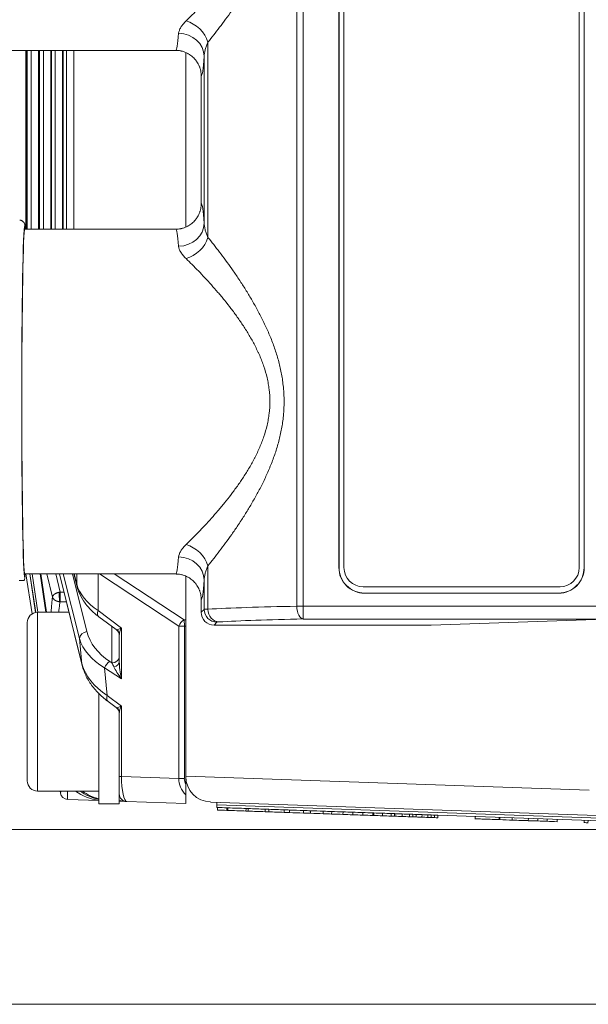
# Model space of a CAD drawing. Header units: millimetres. Extents: x 4 to 836, y 3 to 589.
# Tile 66 of 93: x 471 to 493, y 428 to 467. Entities that reach past the tile are written whole.
import ezdxf

# ---------------------------------------------------------------- set-up
doc = ezdxf.new("R2010")
doc.units = ezdxf.units.MM
doc.layers.add('1', color=7, linetype='Continuous', true_color=0xffffff)
doc.styles.add('ideas_simplex', font='simplex.shx')
doc.dimstyles.get("Standard").update_dxf_attribs({"dimtxt": 0.18, "dimasz": 0.18, "dimexe": 0.18, "dimexo": 0.0625, "dimgap": 0.09, "dimtad": 0, "dimtih": 1, "dimtoh": 1, "dimdec": 4, "dimzin": 0, "dimdsep": 46, "dimtxsty": 'Standard', "dimcen": 0.09, "dimadec": 0, "dimazin": 0, "dimtfac": 1, "dimtdec": 4, "dimtofl": 0, "dimtmove": 0, "dimatfit": 3, "dimfxl": 1, "dimtolj": 1, "dimtzin": 0, "dimarcsym": 0})

# ---------------------------------------------------------------- blocks, each defined once
blk = doc.blocks.new('_U2')
at = {"layer": '1', "color": 152, "lineweight": 13}
for p, q in [((507.108102, 489.161092), (439.083077, 489.161092)), ((507.108102, 435.161092), (439.083077, 435.161092))]:
    blk.add_line(p, q, dxfattribs=at)
at = {"layer": '1', "color": 27, "lineweight": 13}
blk.add_line((441.083077, 489.161092), (441.083077, 435.161092), dxfattribs=at)
at = {"layer": '1', "color": 87, "lineweight": 25}
for p, q in [((439.583077, 470.748592), (433.958077, 470.748592)), ((433.958077, 470.748592), (433.958077, 469.248592)), ((439.583077, 469.248592), (439.583077, 470.748592)), ((433.958077, 455.073592), (433.958077, 453.573592)), ((439.583077, 453.573592), (439.583077, 455.073592)), ((433.958077, 453.573592), (439.583077, 453.573592))]:
    blk.add_line(p, q, dxfattribs=at)
at = {"layer": '1', "color": 27, "lineweight": 18}
for points in [[(441.083077, 489.161092), (441.612058, 486.161094), (440.554096, 486.16109)], [(441.083077, 435.161092), (440.554096, 438.16109), (441.612058, 438.161094)]]:
    blk.add_solid(points, dxfattribs=at)
at = {"layer": '1', "color": 87, "linetype": 'Continuous', "lineweight": 25, "char_height": 3, "attachment_point": 7, "rotation": 90, "line_spacing_factor": 1.204819, "style": 'ideas_simplex'}
for s, insert in [('\\W1.1692;2.126', (439.429577, 455.021092)), ('\\W1.0362;54', (432.117077, 459.476092))]:
    blk.add_mtext(s, dxfattribs=dict(at, insert=insert))

msp = doc.modelspace()

# ---------------------------------------------------------------- linework, layer by layer
at = {"layer": '1', "color": 27, "linetype": 'Continuous', "lineweight": 13}
for p, q in [((481.65, 443.899), (481.65, 480.423)), ((481.903, 480.423), (481.903, 443.899)), ((478.173, 465.985), (478.173, 458.337)), ((471.048, 465.661), (471.048, 458.661)), ((471.097, 465.661), (471.097, 458.661)), ((471.259, 458.661), (471.259, 465.661)), ((471.544, 465.661), (471.544, 458.661)), ((471.587, 465.661), (471.587, 458.661)), ((471.738, 458.661), (471.738, 465.661)), ((472.023, 465.661), (472.023, 458.661)), ((472.06, 465.661), (472.06, 458.661)), ((472.2, 458.661), (472.2, 465.661)), ((472.485, 465.661), (472.485, 458.661)), ((472.516, 465.661), (472.516, 458.661)), ((472.643, 458.661), (472.643, 465.661)), ((472.928, 465.661), (472.928, 458.661)), ((478.028, 458.894), (478.028, 465.428)), ((471.012, 458.811), (471.008, 458.809)), ((478.173, 445.485), (478.173, 443.785)), ((471.008, 445.014), (471.012, 445.011)), ((471.209, 445.161), (471.436, 443.654)), ((471.522, 443.661), (471.294, 445.161)), ((471.607, 445.161), (471.835, 443.661)), ((471.634, 445.161), (471.859, 443.661)), ((472.094, 444.26), (471.866, 445.161)), ((472.221, 445.161), (472.4, 444.452)), ((472.369, 445.161), (473.247, 441.637)), ((473.153, 442.637), (472.515, 445.161)), ((472.87, 445.161), (473.439, 442.907)), ((472.943, 445.161), (473.041, 444.768)), ((473.041, 444.768), (473.041, 445.161)), ((473.875, 445.161), (473.875, 443.727)), ((477.038, 443.12), (473.934, 445.161)), ((474.509, 445.161), (477.24, 443.365)), ((478.028, 443.777), (478.028, 444.928)), ((472.539, 444.456), (472.4, 444.452)), ((484.296, 444.416), (484.296, 444.409)), ((491.894, 444.416), (491.894, 444.409)), ((472.4, 444.074), (472.636, 444.067)), ((473.875, 443.727), (474.796, 443.043)), ((477.912, 443.661), (478.028, 443.777)), ((481.903, 443.899), (481.65, 443.899)), ((481.903, 443.899), (494.194, 443.899)), ((481.903, 443.399), (481.903, 443.899)), ((477.24, 443.365), (477.308, 443.368)), ((477.24, 443.365), (477.251, 443.12)), ((493.713, 443.399), (481.903, 443.399)), ((474.419, 441.68), (474.419, 443.107)), ((474.796, 443.043), (474.796, 441.054)), ((477.038, 443.12), (477.251, 443.12)), ((477.038, 437.156), (477.038, 443.12)), ((477.308, 443.122), (477.251, 443.12)), ((477.251, 443.12), (477.251, 437.156)), ((478.527, 443.277), (478.411, 443.161)), ((473.247, 441.637), (473.153, 442.637)), ((474.796, 441.054), (474.133, 441.49)), ((474.133, 441.49), (474.235, 440.408)), ((474.334, 441.736), (474.419, 441.68)), ((474.235, 440.408), (474.796, 439.991)), ((474.796, 439.991), (474.796, 437.234)), ((474.708, 437.234), (474.796, 437.234)), ((474.796, 437.234), (477.038, 437.156)), ((477.038, 437.156), (477.251, 437.156))]:
    msp.add_line(p, q, dxfattribs=at)
at = {"layer": '1', "color": 27, "linetype": 'Continuous', "lineweight": 18}
for p, q in [((483.293, 478.911), (483.293, 445.411)), ((483.3, 478.911), (483.3, 445.411)), ((492.887, 445.409), (492.887, 478.914)), ((492.894, 445.409), (492.894, 478.914)), ((468.362, 465.661), (476.911, 465.661)), ((471.092, 465.661), (471.092, 458.661)), ((471.583, 465.661), (471.583, 458.661)), ((472.056, 465.661), (472.056, 458.661)), ((472.512, 465.661), (472.512, 458.661)), ((477.912, 459.661), (477.912, 464.661)), ((471.012, 458.811), (471.012, 458.661)), ((476.911, 458.661), (471.012, 458.661)), ((471.012, 445.161), (476.911, 445.161)), ((471.012, 445.161), (471.012, 445.011)), ((471.293, 443.598), (471.045, 445.161)), ((471.207, 445.161), (471.433, 443.654)), ((471.631, 445.161), (471.857, 443.661)), ((472.363, 445.161), (473.253, 441.589)), ((472.93, 445.161), (473.046, 444.695)), ((477.912, 443.661), (477.912, 444.161)), ((484.296, 444.416), (491.894, 444.416)), ((484.296, 444.409), (491.894, 444.409)), ((473.908, 443.487), (474.587, 442.982)), ((486.906, 443.161), (493.713, 443.399)), ((486.906, 443.161), (478.411, 443.161)), ((474.708, 441.719), (474.708, 442.787)), ((474.268, 440.167), (474.587, 439.93)), ((474.708, 437.234), (474.708, 439.735)), ((474.708, 436.551), (474.708, 437.234)), ((477.308, 437.234), (477.308, 436.919)), ((472.404, 436.584), (472.391, 436.661)), ((477.308, 436.517), (477.308, 436.17)), ((473.908, 436.289), (472.689, 436.332)), ((474.998, 436.251), (474.708, 436.261)), ((477.308, 436.17), (474.998, 436.251))]:
    msp.add_line(p, q, dxfattribs=at)
at = {"layer": '1', "color": 18, "linetype": 'Continuous', "lineweight": 18}
for p, q in [((483.494, 478.911), (483.494, 445.411)), ((492.694, 445.411), (492.694, 478.911)), ((484.244, 444.661), (491.944, 444.661)), ((478.523, 436.126), (478.527, 436.226)), ((478.523, 436.126), (494.014, 435.585))]:
    msp.add_line(p, q, dxfattribs=at)
at = {"layer": '1', "color": 252, "linetype": 'Continuous', "lineweight": 18}
for p, q in [((477.308, 465.563), (477.308, 458.759)), ((477.308, 445.064), (477.308, 437.244)), ((477.308, 437.234), (477.308, 437.244)), ((493.759, 435.694), (478.273, 436.234))]:
    msp.add_line(p, q, dxfattribs=at)
at = {"layer": '1', "color": 9, "linetype": 'Continuous', "lineweight": 18}
for p, q in [((472.737, 443.661), (471.508, 443.661)), ((471.108, 443.261), (471.108, 438.974)), ((473.908, 440.161), (473.908, 440.488)), ((473.908, 436.161), (473.908, 440.161)), ((471.108, 438.974), (471.108, 437.061)), ((471.508, 436.661), (473.908, 436.661)), ((474.708, 436.161), (474.708, 436.551)), ((473.908, 436.161), (474.708, 436.161))]:
    msp.add_line(p, q, dxfattribs=at)
at = {"layer": '1', "color": 9, "linetype": 'Continuous', "lineweight": 13}
for p, q in [((471.508, 438.82), (471.508, 443.661)), ((471.508, 436.661), (471.508, 438.82))]:
    msp.add_line(p, q, dxfattribs=at)
at = {"layer": '1', "color": 252, "linetype": 'Continuous', "lineweight": 13}
msp.add_line((477.308, 437.244), (493.087, 436.693), dxfattribs=at)
at = {"layer": '1', "color": 7, "linetype": 'Continuous', "lineweight": 18}
for p, q in [((478.52, 436.125), (478.516, 436.025)), ((478.516, 436.025), (495.832, 435.42)), ((478.52, 436.125), (495.835, 435.52))]:
    msp.add_line(p, q, dxfattribs=at)
at = {"layer": '1', "color": 163, "linetype": 'Continuous', "lineweight": 18}
for p, q in [((478.55, 436.019), (478.547, 435.919)), ((478.918, 436.006), (478.915, 435.906)), ((478.953, 436.005), (478.949, 435.905)), ((479.665, 435.98), (479.661, 435.88)), ((479.752, 435.977), (479.749, 435.877)), ((480.411, 435.954), (480.407, 435.854)), ((480.552, 435.949), (480.549, 435.849)), ((481.157, 435.928), (481.154, 435.828)), ((481.364, 435.921), (481.361, 435.821)), ((481.915, 435.902), (481.912, 435.802)), ((482.189, 435.892), (482.186, 435.792)), ((482.687, 435.875), (482.684, 435.775)), ((483.015, 435.863), (483.011, 435.763)), ((483.459, 435.848), (483.456, 435.748)), ((483.84, 435.835), (483.836, 435.735)), ((484.232, 435.821), (484.228, 435.721)), ((484.623, 435.807), (484.62, 435.707)), ((484.665, 435.806), (484.662, 435.706)), ((485.004, 435.794), (485, 435.694)), ((485.342, 435.782), (485.339, 435.682)), ((485.47, 435.778), (485.466, 435.678)), ((485.49, 435.777), (485.487, 435.677)), ((485.776, 435.767), (485.772, 435.667)), ((486.061, 435.757), (486.057, 435.657)), ((486.189, 435.752), (486.186, 435.653)), ((486.316, 435.748), (486.312, 435.648)), ((486.548, 435.74), (486.544, 435.64)), ((486.78, 435.732), (486.776, 435.632)), ((486.908, 435.727), (486.904, 435.627)), ((487.036, 435.723), (487.032, 435.623)), ((487.164, 435.718), (487.16, 435.619))]:
    msp.add_line(p, q, dxfattribs=at)
at = {"layer": '1', "color": 5, "linetype": 'Continuous', "lineweight": 18}
for p, q in [((488.627, 435.672), (488.623, 435.564)), ((489.563, 435.639), (489.559, 435.531)), ((490.068, 435.526), (490.071, 435.622)), ((490.708, 435.599), (490.704, 435.491)), ((491.072, 435.491), (491.075, 435.586)), ((491.441, 435.478), (491.444, 435.574)), ((491.659, 435.458), (491.66, 435.471)), ((491.835, 435.56), (491.832, 435.452)), ((492.888, 435.523), (492.885, 435.415)), ((493.039, 435.41), (493.043, 435.518))]:
    msp.add_line(p, q, dxfattribs=at)
at = {"layer": '1', "color": 5, "linetype": 'Continuous', "lineweight": 13}
msp.add_line((489.593, 435.543), (489.596, 435.638), dxfattribs=at)
at = {"layer": '1', "color": 251, "linetype": 'Continuous', "lineweight": 18}
msp.add_line((450.562, 428.314), (584.958, 428.314), dxfattribs=at)
at = {"layer": '1', "color": 27, "linetype": 'Continuous', "lineweight": 18}
for centre, radius, start, end in [((484.296, 445.411), 1.001, 179.993, 270), ((484.296, 445.411), 0.994, 179.979, 270), ((491.894, 445.408), 0.992, 270, 0.0281), ((491.894, 445.408), 0.999, 270, 0.0279), ((474.408, 442.741), 0.3, 0, 54.4785), ((474.408, 439.689), 0.3, 0, 54.0704), ((472.7, 436.631), 0.3, 189, 268), ((475.008, 436.551), 0.3, 180, 268)]:
    msp.add_arc(centre, radius, start, end, dxfattribs=at)
at = {"layer": '1', "color": 18, "linetype": 'Continuous', "lineweight": 18}
for centre, start, end in [((484.244, 445.411), 180, 270), ((491.944, 445.411), 270, 0)]:
    msp.add_arc(centre, 0.75, start, end, dxfattribs=at)
at = {"layer": '1', "color": 9, "linetype": 'Continuous', "lineweight": 18}
for centre, start, end in [((471.508, 443.261), 90, 180), ((471.508, 437.061), 180, 270)]:
    msp.add_arc(centre, 0.4, start, end, dxfattribs=at)
at = {"layer": '1', "color": 252, "linetype": 'Continuous', "lineweight": 18}
msp.add_arc((478.308, 437.234), 1, 180, 268, dxfattribs=at)
at = {"layer": '1', "color": 27, "linetype": 'Continuous', "lineweight": 13}
for centre, major_axis, ratio, start_param, end_param in [((477.319, 465.985), (-0.742, 0.671), 0.740007, 4.02652, 5.302082), ((476.911, 472.411), (0, -6.75), 0.040094, 0, 0.448581), ((477.028, 465.428), (0.997, -0.072), 0.900618, 0.080387, 1.636047), ((477.91, 472.411), (0, -7.75), 0.034921, 0.004503, 0.448581), ((477.91, 451.911), (0, -7.75), 0.034921, 2.693011, 3.137089), ((477.028, 458.894), (-0.997, -0.072), 0.900618, 1.505546, 3.061206), ((476.911, 451.911), (0, -6.75), 0.040094, 2.693011, 3.141593), ((477.319, 458.337), (-0.742, -0.671), 0.740007, 0.981103, 2.256665), ((477.319, 445.485), (-0.742, 0.671), 0.740007, 4.02652, 5.302082), ((476.911, 451.911), (0, -6.75), 0.040094, 0, 0.448581), ((477.028, 444.928), (0.997, -0.072), 0.900618, 0.080387, 1.636047), ((477.91, 451.911), (0, -7.75), 0.034921, 0.004503, 0.448581), ((475.996, 444.983), (2.998, -0.19), 0.628654, 3.356049, 3.966914), ((472.681, 440.15), (0.389, -4.61), 0.116516, 3.60195, 3.836804), ((474.087, 443.727), (0.179, 0.241), 0.626002, 2.006069, 3.14157), ((479.027, 443.776), (1, 0), 0.01746, 2.594152, 3.106686), ((478.527, 443.777), (0.354, -0.354), 0.998783, 3.9276, 5.497178), ((486.712, 443.613), (10, 0), 0.033175, 2.101507, 2.594152), ((478.6, 443.785), (0.029, -0.499), 0.85348, 4.663536, 6.216166), ((481.903, 443.899), (-0.01, 0.5), 0.506068, 1.560425, 3.101118), ((477.251, 443.12), (-0.165, -0.251), 0.641183, 3.985107, 5.111399), ((486.712, 443.113), (9.5, 0), 0.034921, 2.101507, 2.594152), ((474.408, 443.489), (0.215, -0.517), 0.179539, 5.991241, 6.341384), ((475.008, 443.043), (0.388, 0.083), 0.13042, 2.120449, 2.905848), ((474.408, 442.787), (-0.3, 0), 0.919568, 3.141593, 3.890388), ((475.008, 443.043), (0.265, 0.346), 0.403982, 1.870958, 2.656356), ((479.027, 443.277), (0.5, 0), 0.034921, 2.594152, 3.106686), ((473.45, 442.661), (0.291, 0.073), 0.813646, 1.403327, 2.94047), ((476.111, 443.002), (3.007, 0.015), 0.665515, 3.317913, 3.990806), ((476.101, 443.248), (2.708, -0.085), 0.747925, 3.352632, 4.025525), ((474.408, 441.926), (-0.3, 0), 0.819152, 1.605703, 3.141593), ((476.229, 441.758), (3.018, -0.421), 0.653782, 3.412279, 4.085172), ((473.544, 441.661), (-0.291, -0.073), 0.80794, 6.084796, 6.283384), ((474.345, 441.49), (0.165, 0.251), 0.641183, 0.843515, 1.969807), ((474.408, 441.448), (0.206, -0.477), 0.213451, 1.642742, 1.983635), ((474.408, 441.719), (-0.3, 0), 0.669801, 1.864173, 3.141593), ((475.008, 441.054), (0.541, -0.66), 0.194741, 3.768855, 4.554253), ((475.008, 441.054), (0.223, -0.939), 0.214071, 3.87631, 4.661708), ((474.447, 440.408), (-0.179, -0.241), 0.626002, 5.147662, 6.28318), ((474.408, 440.437), (0.215, -0.517), 0.179539, 5.991258, 6.341384), ((475.008, 439.991), (0.388, 0.083), 0.13042, 2.120449, 2.905848), ((474.408, 439.735), (-0.3, 0), 0.919568, 3.141593, 3.890388), ((475.008, 439.991), (0.265, 0.346), 0.403982, 1.870958, 2.656356), ((475.008, 437.251), (0.009, 1), 0.211935, 1.590052, 3.136168), ((478.24, 437.138), (1.202, -0.042), 0.831726, 3.166273, 3.853694), ((478.24, 437.138), (-0.99, 0.035), 0.706891, 0.02468, 0.367353), ((472.7, 436.631), (-0.296, -0.047), 0.49948, 5.783696, 6.283185), ((472.7, 436.631), (0.01, 0.3), 0.060338, 1.473746, 3.141593), ((474.366, 438.274), (1.567, -1.354), 0.94297, 4.818704, 5.167459), ((475.008, 436.551), (0.582, -0.02), 0.515554, 4.188459, 4.712389)]:
    msp.add_ellipse(centre, major_axis=major_axis, ratio=ratio, start_param=start_param, end_param=end_param, dxfattribs=at)
at = {"layer": '1', "color": 27, "linetype": 'Continuous', "lineweight": 18}
for centre, major_axis, ratio, start_param, end_param in [((471.012, 451.911), (0, -6.9), 0.017455, 3.167995, 6.256586), ((471.012, 451.911), (0, -6.75), 0.017455, 3.141593, 6.283185), ((473.337, 444.768), (0.291, 0.073), 0.807933, 2.84247, 3.141605), ((478.412, 443.661), (0.354, 0.354), 0.998783, 2.356803, 3.926382), ((474.16, 438.281), (2, 0), 1, 4.086059, 4.586222), ((474.254, 438.278), (1.463, -1.452), 0.943902, 4.89087, 5.291751)]:
    msp.add_ellipse(centre, major_axis=major_axis, ratio=ratio, start_param=start_param, end_param=end_param, dxfattribs=at)
at = {"layer": '1', "color": 27, "linetype": 'Continuous', "lineweight": 13}
for points, knots in [([(478.173, 478.837), (478.322, 478.656), (478.475, 478.463), (478.787, 478.054), (478.945, 477.838), (479.185, 477.496), (479.265, 477.38), (479.365, 477.23), (479.406, 477.17), (479.486, 477.048), (479.545, 476.955), (479.663, 476.769), (479.741, 476.642), (479.895, 476.385), (479.97, 476.253), (480.118, 475.986), (480.191, 475.85), (480.331, 475.573), (480.4, 475.432), (480.531, 475.143), (480.594, 474.996), (480.683, 474.769), (480.712, 474.693), (480.768, 474.538), (480.795, 474.461), (480.872, 474.226), (480.918, 474.068), (481, 473.747), (481.035, 473.585), (481.078, 473.337), (481.091, 473.254), (481.107, 473.129), (481.112, 473.087), (481.122, 473.003), (481.143, 472.792), (481.16, 472.414), (481.145, 472.078), (481.127, 471.868), (481.122, 471.826), (481.113, 471.742), (481.108, 471.7), (481.092, 471.575), (481.079, 471.491), (481.036, 471.244), (481.001, 471.082), (480.92, 470.762), (480.828, 470.447), (480.717, 470.141), (480.643, 469.952), (480.628, 469.914), (480.597, 469.839), (480.582, 469.801), (480.534, 469.69), (480.502, 469.616), (480.403, 469.398), (480.335, 469.256), (480.193, 468.977), (480.121, 468.84), (479.972, 468.572), (479.896, 468.44), (479.743, 468.182), (479.664, 468.055), (479.546, 467.868), (479.486, 467.776), (479.426, 467.684), (479.386, 467.624), (479.366, 467.594), (479.266, 467.444), (479.186, 467.327), (478.946, 466.985), (478.787, 466.769), (478.475, 466.359), (478.322, 466.166), (478.173, 465.985)], [0, 0, 0, 0, 0.0625, 0.0625, 0.125, 0.125, 0.15625, 0.15625, 0.164062, 0.171875, 0.1875, 0.1875, 0.21875, 0.21875, 0.25, 0.25, 0.28125, 0.28125, 0.3125, 0.3125, 0.34375, 0.34375, 0.359375, 0.359375, 0.375, 0.375, 0.40625, 0.40625, 0.4375, 0.4375, 0.453125, 0.453125, 0.460937, 0.460937, 0.46875, 0.5, 0.53125, 0.53125, 0.539062, 0.539062, 0.546875, 0.546875, 0.5625, 0.5625, 0.59375, 0.59375, 0.625, 0.65625, 0.65625, 0.664062, 0.664062, 0.671875, 0.671875, 0.6875, 0.6875, 0.71875, 0.71875, 0.75, 0.75, 0.78125, 0.78125, 0.8125, 0.8125, 0.828125, 0.835937, 0.835937, 0.84375, 0.84375, 0.875, 0.875, 0.9375, 0.9375, 1, 1, 1, 1]), ([(477.319, 466.814), (477.476, 466.966), (477.638, 467.127), (477.969, 467.47), (478.138, 467.651), (478.393, 467.937), (478.479, 468.035), (478.608, 468.187), (478.651, 468.238), (478.737, 468.341), (478.779, 468.393), (478.907, 468.551), (478.992, 468.659), (479.16, 468.878), (479.242, 468.99), (479.406, 469.219), (479.486, 469.336), (479.643, 469.576), (479.719, 469.699), (479.831, 469.889), (479.867, 469.952), (479.921, 470.05), (479.939, 470.082), (479.974, 470.148), (479.991, 470.181), (480.077, 470.348), (480.141, 470.484), (480.26, 470.76), (480.315, 470.901), (480.411, 471.188), (480.453, 471.335), (480.506, 471.561), (480.521, 471.637), (480.542, 471.753), (480.548, 471.792), (480.559, 471.869), (480.564, 471.908), (480.587, 472.102), (480.605, 472.413), (480.587, 472.724), (480.564, 472.919), (480.559, 472.957), (480.547, 473.035), (480.528, 473.151), (480.505, 473.265), (480.452, 473.491), (480.41, 473.639), (480.312, 473.928), (480.257, 474.07), (480.182, 474.244), (480.167, 474.279), (480.135, 474.348), (480.119, 474.382), (480.071, 474.484), (480.037, 474.552), (479.935, 474.75), (479.863, 474.878), (479.716, 475.129), (479.639, 475.251), (479.483, 475.49), (479.403, 475.606), (479.241, 475.835), (479.158, 475.946), (478.991, 476.165), (478.906, 476.272), (478.778, 476.43), (478.736, 476.482), (478.65, 476.586), (478.607, 476.637), (478.478, 476.788), (478.393, 476.886), (478.137, 477.172), (477.969, 477.353), (477.638, 477.695), (477.476, 477.857), (477.319, 478.008)], [0, 0, 0, 0, 0.0625, 0.0625, 0.125, 0.125, 0.15625, 0.15625, 0.171875, 0.171875, 0.1875, 0.1875, 0.21875, 0.21875, 0.25, 0.25, 0.28125, 0.28125, 0.3125, 0.3125, 0.328125, 0.328125, 0.335938, 0.335938, 0.34375, 0.34375, 0.375, 0.375, 0.40625, 0.40625, 0.4375, 0.4375, 0.453125, 0.453125, 0.460938, 0.460938, 0.46875, 0.46875, 0.5, 0.53125, 0.53125, 0.539063, 0.539063, 0.546875, 0.5625, 0.5625, 0.59375, 0.59375, 0.625, 0.625, 0.632813, 0.632813, 0.640625, 0.640625, 0.65625, 0.65625, 0.6875, 0.6875, 0.71875, 0.71875, 0.75, 0.75, 0.78125, 0.78125, 0.8125, 0.8125, 0.828125, 0.828125, 0.84375, 0.84375, 0.875, 0.875, 0.9375, 0.9375, 1, 1, 1, 1]), ([(477.319, 466.814), (477.276, 466.772), (477.237, 466.73), (477.194, 466.678), (477.185, 466.667), (477.169, 466.647), (477.146, 466.615), (477.126, 466.585), (477.089, 466.523), (477.069, 466.483), (477.041, 466.405), (477.031, 466.366), (477.028, 466.329)], [0, 0, 0, 0, 0.25, 0.25, 0.3125, 0.3125, 0.375, 0.5, 0.5, 0.75, 0.75, 1, 1, 1, 1]), ([(478.173, 465.985), (478.152, 465.937), (478.132, 465.889), (478.107, 465.818), (478.099, 465.794), (478.084, 465.747), (478.077, 465.724), (478.059, 465.654), (478.049, 465.607), (478.034, 465.517), (478.029, 465.472), (478.028, 465.428)], [0, 0, 0, 0, 0.25, 0.25, 0.375, 0.375, 0.5, 0.5, 0.75, 0.75, 1, 1, 1, 1]), ([(478.173, 458.337), (478.152, 458.385), (478.113, 458.48), (478.083, 458.575), (478.065, 458.645), (478.059, 458.668), (478.049, 458.714), (478.045, 458.737), (478.034, 458.806), (478.029, 458.85), (478.028, 458.894)], [0, 0, 0, 0, 0.25, 0.5, 0.5, 0.625, 0.625, 0.75, 0.75, 1, 1, 1, 1]), ([(477.319, 457.508), (477.276, 457.55), (477.237, 457.591), (477.169, 457.674), (477.139, 457.716), (477.108, 457.767), (477.102, 457.778), (477.091, 457.798), (477.085, 457.808), (477.071, 457.838), (477.062, 457.858), (477.04, 457.917), (477.031, 457.956), (477.028, 457.993)], [0, 0, 0, 0, 0.25, 0.25, 0.5, 0.5, 0.5625, 0.5625, 0.625, 0.625, 0.75, 0.75, 1, 1, 1, 1]), ([(478.173, 458.337), (478.322, 458.156), (478.475, 457.963), (478.787, 457.554), (478.945, 457.338), (479.185, 456.996), (479.265, 456.88), (479.365, 456.73), (479.406, 456.67), (479.486, 456.548), (479.545, 456.455), (479.663, 456.269), (479.741, 456.142), (479.895, 455.885), (479.97, 455.753), (480.118, 455.486), (480.191, 455.35), (480.331, 455.073), (480.4, 454.932), (480.531, 454.643), (480.594, 454.496), (480.683, 454.269), (480.712, 454.193), (480.768, 454.038), (480.795, 453.961), (480.872, 453.726), (480.918, 453.568), (481, 453.247), (481.035, 453.085), (481.078, 452.837), (481.091, 452.754), (481.107, 452.629), (481.112, 452.587), (481.122, 452.503), (481.143, 452.292), (481.16, 451.914), (481.145, 451.578), (481.127, 451.368), (481.122, 451.326), (481.113, 451.242), (481.108, 451.2), (481.092, 451.075), (481.079, 450.991), (481.036, 450.744), (481.001, 450.582), (480.92, 450.262), (480.828, 449.947), (480.717, 449.641), (480.643, 449.452), (480.628, 449.414), (480.597, 449.339), (480.582, 449.301), (480.534, 449.19), (480.502, 449.116), (480.403, 448.898), (480.335, 448.756), (480.193, 448.477), (480.121, 448.34), (479.972, 448.072), (479.896, 447.94), (479.743, 447.682), (479.664, 447.555), (479.546, 447.368), (479.486, 447.276), (479.426, 447.184), (479.386, 447.124), (479.366, 447.094), (479.266, 446.944), (479.186, 446.827), (478.946, 446.485), (478.787, 446.269), (478.475, 445.859), (478.322, 445.666), (478.173, 445.485)], [0, 0, 0, 0, 0.0625, 0.0625, 0.125, 0.125, 0.15625, 0.15625, 0.164062, 0.171875, 0.1875, 0.1875, 0.21875, 0.21875, 0.25, 0.25, 0.28125, 0.28125, 0.3125, 0.3125, 0.34375, 0.34375, 0.359375, 0.359375, 0.375, 0.375, 0.40625, 0.40625, 0.4375, 0.4375, 0.453125, 0.453125, 0.460937, 0.460937, 0.46875, 0.5, 0.53125, 0.53125, 0.539062, 0.539062, 0.546875, 0.546875, 0.5625, 0.5625, 0.59375, 0.59375, 0.625, 0.65625, 0.65625, 0.664063, 0.664063, 0.671875, 0.671875, 0.6875, 0.6875, 0.71875, 0.71875, 0.75, 0.75, 0.78125, 0.78125, 0.8125, 0.8125, 0.828125, 0.835938, 0.835938, 0.84375, 0.84375, 0.875, 0.875, 0.9375, 0.9375, 1, 1, 1, 1]), ([(477.319, 446.314), (477.476, 446.466), (477.638, 446.627), (477.969, 446.97), (478.138, 447.151), (478.393, 447.437), (478.479, 447.535), (478.608, 447.687), (478.651, 447.738), (478.737, 447.841), (478.779, 447.893), (478.907, 448.051), (478.992, 448.159), (479.16, 448.378), (479.242, 448.49), (479.406, 448.719), (479.486, 448.836), (479.643, 449.076), (479.719, 449.199), (479.831, 449.389), (479.867, 449.452), (479.921, 449.55), (479.939, 449.582), (479.974, 449.648), (479.991, 449.681), (480.077, 449.848), (480.141, 449.984), (480.26, 450.26), (480.315, 450.401), (480.411, 450.688), (480.453, 450.835), (480.506, 451.061), (480.521, 451.137), (480.542, 451.253), (480.548, 451.292), (480.559, 451.369), (480.564, 451.408), (480.587, 451.602), (480.605, 451.913), (480.587, 452.224), (480.564, 452.419), (480.559, 452.457), (480.547, 452.535), (480.528, 452.651), (480.505, 452.765), (480.452, 452.991), (480.41, 453.139), (480.312, 453.428), (480.257, 453.57), (480.182, 453.744), (480.167, 453.779), (480.135, 453.848), (480.119, 453.882), (480.071, 453.984), (480.037, 454.052), (479.935, 454.25), (479.863, 454.378), (479.716, 454.629), (479.639, 454.751), (479.483, 454.99), (479.403, 455.106), (479.241, 455.335), (479.158, 455.446), (478.991, 455.665), (478.906, 455.772), (478.778, 455.93), (478.736, 455.982), (478.65, 456.086), (478.607, 456.137), (478.478, 456.288), (478.393, 456.386), (478.137, 456.672), (477.969, 456.853), (477.638, 457.195), (477.476, 457.357), (477.319, 457.508)], [0, 0, 0, 0, 0.0625, 0.0625, 0.125, 0.125, 0.15625, 0.15625, 0.171875, 0.171875, 0.1875, 0.1875, 0.21875, 0.21875, 0.25, 0.25, 0.28125, 0.28125, 0.3125, 0.3125, 0.328125, 0.328125, 0.335937, 0.335937, 0.34375, 0.34375, 0.375, 0.375, 0.40625, 0.40625, 0.4375, 0.4375, 0.453125, 0.453125, 0.460937, 0.460937, 0.46875, 0.46875, 0.5, 0.53125, 0.53125, 0.539062, 0.539062, 0.546875, 0.5625, 0.5625, 0.59375, 0.59375, 0.625, 0.625, 0.632812, 0.632812, 0.640625, 0.640625, 0.65625, 0.65625, 0.6875, 0.6875, 0.71875, 0.71875, 0.75, 0.75, 0.78125, 0.78125, 0.8125, 0.8125, 0.828125, 0.828125, 0.84375, 0.84375, 0.875, 0.875, 0.9375, 0.9375, 1, 1, 1, 1]), ([(477.319, 446.314), (477.276, 446.272), (477.237, 446.23), (477.194, 446.178), (477.185, 446.167), (477.169, 446.147), (477.146, 446.115), (477.126, 446.085), (477.089, 446.023), (477.069, 445.983), (477.041, 445.905), (477.031, 445.866), (477.028, 445.829)], [0, 0, 0, 0, 0.25, 0.25, 0.3125, 0.3125, 0.375, 0.5, 0.5, 0.75, 0.75, 1, 1, 1, 1]), ([(478.173, 445.485), (478.152, 445.437), (478.132, 445.389), (478.107, 445.318), (478.099, 445.294), (478.084, 445.247), (478.077, 445.224), (478.059, 445.154), (478.049, 445.107), (478.034, 445.017), (478.029, 444.972), (478.028, 444.928)], [0, 0, 0, 0, 0.25, 0.25, 0.375, 0.375, 0.5, 0.5, 0.75, 0.75, 1, 1, 1, 1]), ([(472.094, 444.26), (472.094, 444.262), (472.094, 444.265), (472.095, 444.27), (472.097, 444.274), (472.098, 444.279), (472.099, 444.283), (472.101, 444.287), (472.102, 444.291), (472.104, 444.295), (472.106, 444.298), (472.107, 444.301), (472.109, 444.304), (472.111, 444.307), (472.113, 444.31), (472.114, 444.312), (472.116, 444.315), (472.12, 444.321), (472.129, 444.332), (472.142, 444.346), (472.157, 444.359), (472.172, 444.37), (472.185, 444.38), (472.198, 444.388), (472.212, 444.396), (472.226, 444.403), (472.24, 444.41), (472.255, 444.416), (472.27, 444.422), (472.285, 444.427), (472.3, 444.432), (472.316, 444.437), (472.331, 444.441), (472.347, 444.444), (472.357, 444.446), (472.363, 444.447)], [0, 0, 0, 0, 0.022009, 0.043165, 0.063468, 0.082917, 0.101513, 0.119257, 0.136147, 0.152184, 0.167367, 0.181698, 0.195175, 0.2078, 0.219571, 0.23049, 0.240555, 0.249767, 0.318478, 0.383071, 0.443565, 0.499985, 0.54198, 0.583327, 0.624039, 0.664131, 0.703621, 0.742523, 0.780857, 0.81864, 0.855892, 0.892633, 0.928883, 0.964665, 1, 1, 1, 1]), ([(472.39, 444.074), (472.387, 444.074), (472.381, 444.075), (472.373, 444.075), (472.364, 444.076), (472.355, 444.077), (472.347, 444.078), (472.338, 444.079), (472.33, 444.081), (472.321, 444.083), (472.312, 444.084), (472.304, 444.086), (472.295, 444.089), (472.286, 444.091), (472.278, 444.094), (472.27, 444.097), (472.261, 444.1), (472.253, 444.103), (472.245, 444.106), (472.236, 444.11), (472.228, 444.114), (472.221, 444.117), (472.213, 444.122), (472.205, 444.126), (472.198, 444.13), (472.187, 444.137), (472.173, 444.147), (472.156, 444.161), (472.14, 444.177), (472.13, 444.189), (472.123, 444.198), (472.119, 444.204), (472.115, 444.21), (472.11, 444.218), (472.105, 444.227), (472.101, 444.237), (472.097, 444.248), (472.095, 444.256), (472.094, 444.26)], [0, 0, 0, 0, 0.019038, 0.038211, 0.057521, 0.076971, 0.096566, 0.116308, 0.1362, 0.156245, 0.176446, 0.196806, 0.217329, 0.238016, 0.258872, 0.279898, 0.301097, 0.322473, 0.344027, 0.365763, 0.387684, 0.409791, 0.432088, 0.454578, 0.477263, 0.500145, 0.556044, 0.61631, 0.680976, 0.750076, 0.767454, 0.788786, 0.814073, 0.84332, 0.876531, 0.91371, 0.954865, 1, 1, 1, 1]), ([(472.39, 444.074), (472.388, 444.078), (472.386, 444.083), (472.382, 444.093), (472.377, 444.11), (472.372, 444.131), (472.364, 444.177), (472.359, 444.213), (472.354, 444.287), (472.353, 444.325), (472.355, 444.394), (472.358, 444.425), (472.363, 444.447)], [0, 0, 0, 0, 0.0625, 0.0625, 0.125, 0.25, 0.25, 0.5, 0.5, 0.75, 0.75, 1, 1, 1, 1]), ([(472.39, 444.074), (472.382, 444.028), (472.374, 443.979), (472.363, 443.899), (472.36, 443.871), (472.354, 443.814), (472.35, 443.785), (472.345, 443.73), (472.343, 443.705), (472.34, 443.679)], [0, 0, 0, 0, 0.414508, 0.414508, 0.621762, 0.621762, 0.829016, 0.829016, 1, 1, 1, 1])]:
    msp.add_open_spline(points, degree=3, knots=knots, dxfattribs=at)
at = {"layer": '1', "color": 27, "linetype": 'Continuous', "lineweight": 18}
for points, knots in [([(476.911, 465.661), (476.915, 465.661), (476.919, 465.661), (476.927, 465.661), (476.931, 465.661), (476.944, 465.661), (476.968, 465.66), (476.993, 465.658), (477.042, 465.653), (477.075, 465.648), (477.123, 465.639), (477.139, 465.635), (477.171, 465.627), (477.187, 465.622), (477.234, 465.608), (477.295, 465.586), (477.369, 465.551), (477.412, 465.527), (477.44, 465.51), (477.454, 465.501), (477.522, 465.456), (477.572, 465.414), (477.642, 465.345), (477.664, 465.321), (477.695, 465.283), (477.705, 465.27), (477.725, 465.243), (477.734, 465.23), (477.78, 465.162), (477.81, 465.104), (477.842, 465.029), (477.848, 465.013), (477.859, 464.982), (477.864, 464.967), (477.878, 464.92), (477.886, 464.888), (477.905, 464.792), (477.912, 464.727), (477.912, 464.661)], [0, 0, 0, 0, 0.007812, 0.007812, 0.015625, 0.015625, 0.03125, 0.0625, 0.0625, 0.125, 0.125, 0.15625, 0.15625, 0.1875, 0.1875, 0.25, 0.3125, 0.34375, 0.34375, 0.375, 0.375, 0.5, 0.5, 0.5625, 0.5625, 0.59375, 0.59375, 0.625, 0.625, 0.75, 0.75, 0.78125, 0.78125, 0.8125, 0.8125, 0.875, 0.875, 1, 1, 1, 1]), ([(476.911, 458.661), (476.915, 458.661), (476.919, 458.661), (476.927, 458.661), (476.931, 458.661), (476.944, 458.662), (476.968, 458.663), (476.993, 458.664), (477.042, 458.669), (477.075, 458.674), (477.123, 458.684), (477.139, 458.687), (477.171, 458.695), (477.187, 458.7), (477.234, 458.714), (477.295, 458.736), (477.369, 458.771), (477.412, 458.795), (477.44, 458.812), (477.454, 458.821), (477.522, 458.867), (477.572, 458.908), (477.642, 458.977), (477.664, 459.001), (477.695, 459.04), (477.705, 459.053), (477.725, 459.079), (477.734, 459.092), (477.78, 459.16), (477.81, 459.218), (477.842, 459.293), (477.848, 459.309), (477.859, 459.34), (477.864, 459.355), (477.878, 459.403), (477.886, 459.434), (477.905, 459.53), (477.912, 459.595), (477.912, 459.661)], [0, 0, 0, 0, 0.007812, 0.007812, 0.015625, 0.015625, 0.03125, 0.0625, 0.0625, 0.125, 0.125, 0.15625, 0.15625, 0.1875, 0.1875, 0.25, 0.3125, 0.34375, 0.34375, 0.375, 0.375, 0.5, 0.5, 0.5625, 0.5625, 0.59375, 0.59375, 0.625, 0.625, 0.75, 0.75, 0.78125, 0.78125, 0.8125, 0.8125, 0.875, 0.875, 1, 1, 1, 1]), ([(471.012, 458.811), (471.012, 458.824), (471.01, 458.837), (471.006, 458.856), (471.005, 458.863), (471.001, 458.875), (470.999, 458.882), (470.991, 458.9), (470.985, 458.911), (470.971, 458.933), (470.962, 458.943), (470.944, 458.962), (470.934, 458.97), (470.917, 458.981), (470.912, 458.984), (470.9, 458.991), (470.894, 458.993), (470.876, 459.001), (470.864, 459.005), (470.844, 459.009), (470.838, 459.009), (470.825, 459.011), (470.818, 459.011), (470.812, 459.011)], [0, 0, 0, 0, 0.125, 0.125, 0.1875, 0.1875, 0.25, 0.25, 0.375, 0.375, 0.5, 0.5, 0.625, 0.625, 0.6875, 0.6875, 0.75, 0.75, 0.875, 0.875, 0.9375, 0.9375, 1, 1, 1, 1]), ([(470.985, 444.911), (470.983, 444.911), (470.98, 444.911), (470.971, 444.911), (470.965, 444.911), (470.951, 444.911), (470.946, 444.911), (470.933, 444.911), (470.926, 444.911), (470.911, 444.911), (470.906, 444.911), (470.894, 444.911), (470.887, 444.911), (470.875, 444.911), (470.87, 444.911), (470.86, 444.911), (470.855, 444.911), (470.845, 444.911), (470.842, 444.911), (470.834, 444.911), (470.83, 444.911), (470.821, 444.911), (470.816, 444.911), (470.807, 444.911), (470.804, 444.911), (470.798, 444.911), (470.795, 444.911), (470.791, 444.911)], [0, 0, 0, 0, 0.25, 0.25, 0.5, 0.5, 0.625, 0.625, 0.75, 0.75, 0.8125, 0.8125, 0.875, 0.875, 0.90625, 0.90625, 0.9375, 0.9375, 0.953125, 0.953125, 0.96875, 0.96875, 0.984375, 0.984375, 0.992188, 0.992188, 1, 1, 1, 1]), ([(470.985, 444.911), (470.989, 444.919), (470.993, 444.926), (471, 444.943), (471.003, 444.951), (471.009, 444.976), (471.012, 444.993), (471.012, 445.011)], [0, 0, 0, 0, 0.25, 0.25, 0.5, 0.5, 1, 1, 1, 1]), ([(476.911, 445.161), (476.915, 445.161), (476.919, 445.161), (476.927, 445.161), (476.931, 445.161), (476.944, 445.161), (476.968, 445.16), (476.993, 445.158), (477.042, 445.153), (477.075, 445.148), (477.123, 445.139), (477.139, 445.135), (477.171, 445.127), (477.187, 445.122), (477.234, 445.108), (477.295, 445.086), (477.369, 445.051), (477.412, 445.027), (477.44, 445.01), (477.454, 445.001), (477.522, 444.956), (477.572, 444.914), (477.642, 444.845), (477.664, 444.821), (477.695, 444.783), (477.705, 444.77), (477.725, 444.743), (477.734, 444.73), (477.78, 444.662), (477.81, 444.604), (477.842, 444.529), (477.848, 444.513), (477.859, 444.482), (477.864, 444.467), (477.878, 444.42), (477.886, 444.388), (477.905, 444.292), (477.912, 444.227), (477.912, 444.161)], [0, 0, 0, 0, 0.007812, 0.007812, 0.015625, 0.015625, 0.03125, 0.0625, 0.0625, 0.125, 0.125, 0.15625, 0.15625, 0.1875, 0.1875, 0.25, 0.3125, 0.34375, 0.34375, 0.375, 0.375, 0.5, 0.5, 0.5625, 0.5625, 0.59375, 0.59375, 0.625, 0.625, 0.75, 0.75, 0.78125, 0.78125, 0.8125, 0.8125, 0.875, 0.875, 1, 1, 1, 1]), ([(473.046, 444.695), (473.064, 444.621), (473.129, 444.419), (473.295, 444.102), (473.564, 443.771), (473.789, 443.575), (473.908, 443.487)], [0, 0, 0, 0, 0.166279, 0.454334, 0.73994, 1, 1, 1, 1]), ([(472.4, 444.452), (472.4, 444.451), (472.4, 444.448), (472.399, 444.444), (472.399, 444.439), (472.398, 444.434), (472.398, 444.43), (472.398, 444.425), (472.397, 444.42), (472.397, 444.414), (472.397, 444.409), (472.396, 444.404), (472.396, 444.398), (472.396, 444.392), (472.395, 444.387), (472.395, 444.381), (472.395, 444.375), (472.395, 444.369), (472.394, 444.363), (472.394, 444.357), (472.394, 444.351), (472.394, 444.345), (472.394, 444.339), (472.393, 444.333), (472.393, 444.327), (472.393, 444.321), (472.393, 444.315), (472.393, 444.308), (472.393, 444.302), (472.393, 444.296), (472.393, 444.29), (472.393, 444.284), (472.393, 444.278), (472.392, 444.272), (472.392, 444.266), (472.392, 444.26), (472.392, 444.252), (472.392, 444.242), (472.393, 444.23), (472.393, 444.218), (472.393, 444.205), (472.393, 444.193), (472.393, 444.181), (472.394, 444.17), (472.394, 444.158), (472.395, 444.147), (472.395, 444.136), (472.396, 444.125), (472.396, 444.115), (472.397, 444.106), (472.398, 444.097), (472.398, 444.088), (472.399, 444.081), (472.4, 444.076), (472.4, 444.074)], [0, 0, 0, 0, 0.01571, 0.031336, 0.046877, 0.062333, 0.077705, 0.092994, 0.108197, 0.123317, 0.138353, 0.153305, 0.168173, 0.182957, 0.197657, 0.212274, 0.226807, 0.241256, 0.255622, 0.269905, 0.284105, 0.298221, 0.312254, 0.326204, 0.340071, 0.353855, 0.367557, 0.381175, 0.394711, 0.408164, 0.421535, 0.434823, 0.448029, 0.461152, 0.474194, 0.487153, 0.50003, 0.526623, 0.553564, 0.580855, 0.608496, 0.636488, 0.664832, 0.693528, 0.722576, 0.751978, 0.781735, 0.811846, 0.842313, 0.873135, 0.904315, 0.935852, 0.967747, 1, 1, 1, 1]), ([(473.253, 441.589), (473.273, 441.51), (473.341, 441.293), (473.513, 440.949), (473.792, 440.582), (474.061, 440.327), (474.227, 440.198), (474.268, 440.167)], [0, 0, 0, 0, 0.150621, 0.41657, 0.681705, 0.92412, 1, 1, 1, 1]), ([(477.308, 436.919), (477.308, 436.883), (477.308, 436.846), (477.308, 436.774), (477.308, 436.738), (477.308, 436.694), (477.308, 436.685), (477.308, 436.668), (477.308, 436.659), (477.308, 436.634), (477.308, 436.617), (477.308, 436.586), (477.308, 436.571), (477.308, 436.542), (477.308, 436.529), (477.308, 436.517)], [0, 0, 0, 0, 0.25, 0.25, 0.5, 0.5, 0.5625, 0.5625, 0.625, 0.625, 0.75, 0.75, 0.875, 0.875, 1, 1, 1, 1])]:
    msp.add_open_spline(points, degree=3, knots=knots, dxfattribs=at)
at = {"layer": '1', "color": 27, "linetype": 'Continuous', "lineweight": 13}
for points, degree in [([(483.301, 445.411), (483.299, 445.411), (483.297, 445.411), (483.294, 445.411)], 3), ([(492.887, 445.409), (492.894, 445.409)], 1), ([(472.363, 444.447), (472.375, 444.45), (472.387, 444.451), (472.4, 444.452)], 3), ([(472.39, 444.074), (472.393, 444.074), (472.397, 444.074), (472.4, 444.074)], 3)]:
    msp.add_open_spline(points, degree=degree, dxfattribs=at)
at = {"layer": '1', "color": 163, "linetype": 'Continuous', "lineweight": 18}
for points in [[(478.55, 436.019), (478.673, 436.015), (478.796, 436.011), (478.918, 436.006)], [(478.918, 436.006), (478.93, 436.006), (478.941, 436.006), (478.953, 436.005)], [(478.953, 436.005), (479.19, 435.997), (479.427, 435.989), (479.665, 435.98)], [(478.547, 435.919), (478.669, 435.915), (478.792, 435.911), (478.915, 435.906)], [(478.915, 435.906), (478.926, 435.906), (478.938, 435.906), (478.949, 435.905)], [(478.949, 435.905), (479.187, 435.897), (479.424, 435.889), (479.661, 435.88)], [(479.661, 435.88), (479.69, 435.879), (479.72, 435.878), (479.749, 435.877)], [(479.665, 435.98), (479.694, 435.979), (479.723, 435.978), (479.752, 435.977)], [(479.749, 435.877), (479.968, 435.87), (480.188, 435.862), (480.407, 435.854)], [(479.752, 435.977), (479.972, 435.97), (480.191, 435.962), (480.411, 435.954)], [(480.407, 435.854), (480.454, 435.853), (480.502, 435.851), (480.549, 435.849)], [(480.411, 435.954), (480.458, 435.953), (480.505, 435.951), (480.552, 435.949)], [(480.549, 435.849), (480.75, 435.842), (480.952, 435.835), (481.154, 435.828)], [(480.552, 435.949), (480.754, 435.942), (480.956, 435.935), (481.157, 435.928)], [(481.154, 435.828), (481.223, 435.826), (481.292, 435.823), (481.361, 435.821)], [(481.157, 435.928), (481.226, 435.926), (481.295, 435.923), (481.364, 435.921)], [(481.361, 435.821), (481.544, 435.815), (481.728, 435.808), (481.912, 435.802)], [(481.364, 435.921), (481.548, 435.915), (481.732, 435.908), (481.915, 435.902)], [(481.912, 435.802), (482.003, 435.799), (482.095, 435.795), (482.186, 435.792)], [(481.915, 435.902), (482.007, 435.899), (482.098, 435.895), (482.189, 435.892)], [(482.186, 435.792), (482.352, 435.786), (482.518, 435.781), (482.684, 435.775)], [(482.189, 435.892), (482.355, 435.886), (482.521, 435.881), (482.687, 435.875)], [(482.684, 435.775), (482.793, 435.771), (482.902, 435.767), (483.011, 435.763)], [(482.687, 435.875), (482.796, 435.871), (482.906, 435.867), (483.015, 435.863)], [(483.011, 435.763), (483.159, 435.758), (483.308, 435.753), (483.456, 435.748)], [(483.015, 435.863), (483.163, 435.858), (483.311, 435.853), (483.459, 435.848)], [(483.456, 435.748), (483.583, 435.743), (483.71, 435.739), (483.836, 435.735)], [(483.459, 435.848), (483.586, 435.843), (483.713, 435.839), (483.84, 435.835)], [(483.836, 435.735), (483.967, 435.73), (484.097, 435.725), (484.228, 435.721)], [(483.84, 435.835), (483.97, 435.83), (484.101, 435.825), (484.232, 435.821)], [(484.228, 435.721), (484.359, 435.716), (484.489, 435.712), (484.62, 435.707)], [(484.232, 435.821), (484.362, 435.816), (484.493, 435.812), (484.623, 435.807)], [(484.62, 435.707), (484.634, 435.707), (484.648, 435.706), (484.662, 435.706)], [(484.623, 435.807), (484.637, 435.807), (484.651, 435.806), (484.665, 435.806)], [(484.662, 435.706), (484.774, 435.702), (484.887, 435.698), (485, 435.694)], [(484.665, 435.806), (484.778, 435.802), (484.891, 435.798), (485.004, 435.794)], [(485, 435.694), (485.113, 435.69), (485.226, 435.686), (485.339, 435.682)], [(485.004, 435.794), (485.116, 435.79), (485.229, 435.786), (485.342, 435.782)], [(485.339, 435.682), (485.381, 435.681), (485.424, 435.679), (485.466, 435.678)], [(485.342, 435.782), (485.385, 435.781), (485.427, 435.779), (485.47, 435.778)], [(485.467, 435.678), (485.473, 435.677), (485.48, 435.677), (485.487, 435.677)], [(485.47, 435.778), (485.477, 435.777), (485.484, 435.777), (485.49, 435.777)], [(485.487, 435.677), (485.582, 435.674), (485.677, 435.67), (485.772, 435.667)], [(485.49, 435.777), (485.585, 435.774), (485.681, 435.77), (485.776, 435.767)], [(485.772, 435.667), (485.867, 435.664), (485.962, 435.66), (486.057, 435.657)], [(485.776, 435.767), (485.871, 435.764), (485.966, 435.76), (486.061, 435.757)], [(486.057, 435.657), (486.1, 435.656), (486.143, 435.654), (486.186, 435.653)], [(486.061, 435.757), (486.104, 435.755), (486.146, 435.754), (486.189, 435.752)], [(486.186, 435.653), (486.228, 435.651), (486.27, 435.65), (486.312, 435.648)], [(486.189, 435.752), (486.231, 435.751), (486.273, 435.75), (486.316, 435.748)], [(486.312, 435.648), (486.389, 435.645), (486.467, 435.643), (486.544, 435.64)], [(486.316, 435.748), (486.393, 435.745), (486.47, 435.743), (486.548, 435.74)], [(486.544, 435.64), (486.621, 435.637), (486.699, 435.635), (486.776, 435.632)], [(486.548, 435.74), (486.625, 435.737), (486.702, 435.735), (486.78, 435.732)], [(486.776, 435.632), (486.819, 435.63), (486.862, 435.629), (486.904, 435.627)], [(486.78, 435.732), (486.823, 435.73), (486.865, 435.729), (486.908, 435.727)], [(486.904, 435.627), (486.947, 435.626), (486.99, 435.624), (487.032, 435.623)], [(486.908, 435.727), (486.951, 435.726), (486.993, 435.724), (487.036, 435.723)], [(487.032, 435.623), (487.075, 435.621), (487.118, 435.62), (487.16, 435.619)], [(487.036, 435.723), (487.078, 435.721), (487.121, 435.72), (487.164, 435.718)]]:
    msp.add_open_spline(points, degree=3, dxfattribs=at)
at = {"layer": '1', "color": 5, "linetype": 'Continuous', "lineweight": 18}
for points, knots in [([(488.623, 435.577), (488.624, 435.577), (488.64, 435.576), (488.673, 435.575), (488.71, 435.573), (488.748, 435.572), (488.785, 435.571), (488.852, 435.569), (488.926, 435.566), (488.992, 435.564), (489.188, 435.557), (489.383, 435.55), (489.578, 435.543)], [0, 0, 0, 0, 0.085866, 0.085866, 0.085866, 0.205633, 0.205633, 0.205633, 0.381815, 0.381815, 0.381815, 1, 1, 1, 1]), ([(490.068, 435.526), (490.188, 435.522), (490.308, 435.518), (490.429, 435.513), (490.495, 435.511), (490.569, 435.509), (490.635, 435.506), (490.658, 435.505), (490.682, 435.505), (490.705, 435.504)], [0, 0, 0, 0, 0.605716, 0.605716, 0.605716, 0.883612, 0.883612, 0.883612, 1, 1, 1, 1]), ([(490.705, 435.504), (490.705, 435.504), (490.72, 435.503), (490.752, 435.502), (490.791, 435.501), (490.83, 435.499), (490.869, 435.498), (490.929, 435.496), (490.997, 435.494), (491.072, 435.491)], [0, 0, 0, 0, 0.218479, 0.218479, 0.218479, 0.551622, 0.551622, 0.551622, 1, 1, 1, 1])]:
    msp.add_open_spline(points, degree=3, knots=knots, dxfattribs=at)
for points in [[(489.56, 435.544), (489.56, 435.544), (489.57, 435.543), (489.593, 435.543)], [(489.593, 435.543), (489.899, 435.532), (490.305, 435.518), (490.716, 435.503)], [(491.072, 435.491), (491.195, 435.487), (491.318, 435.482), (491.441, 435.478)], [(491.441, 435.478), (491.571, 435.474), (491.702, 435.469), (491.832, 435.464)], [(492.885, 435.428), (492.886, 435.428), (492.938, 435.426), (493.033, 435.423)]]:
    msp.add_open_spline(points, degree=3, dxfattribs=at)

# ---------------------------------------------------------------- dimensions: what is measured, and where the dimension line sits
at = {"layer": '1', "color": 87, "linetype": 'Continuous', "lineweight": 25}
dim = msp.add_linear_dim(base=(441.083, 435.161), p1=(509.608, 489.161), p2=(509.608, 435.161), angle=90, text='<>\\P[\\C87;{\\H1.00x;\\Fsimplex.shx;2.126\\Fsimplex.shx;}\\C87; ]', dimstyle='Standard', override={"dimtxt": 3, "dimasz": 3, "dimexe": 2, "dimexo": 2.5, "dimgap": 1.5, "dimtad": 1, "dimtih": 0, "dimtoh": 0, "dimdec": 2, "dimlfac": 1, "dimzin": 8, "dimdsep": 44, "dimlunit": 2, "dimtxsty": 'ideas_simplex', "dimsah": 1, "dimse1": 0, "dimse2": 0, "dimsd1": 0, "dimsd2": 0, "dimclrd": 27, "dimclre": 152, "dimclrt": 87, "dimtol": 0, "dimtm": -0.1, "dimtfac": 0.5, "dimtdec": 2, "dimtofl": 1, "dimtmove": 0, "dimtzin": 8, "dimlwd": 13, "dimlwe": 13}, dxfattribs=at)
dim.commit()
dim.dimension.update_dxf_attribs({"geometry": '_U2', "text_midpoint": (441.083, 462.161), "dimtype": 160})

doc.saveas('drawing.dxf')
